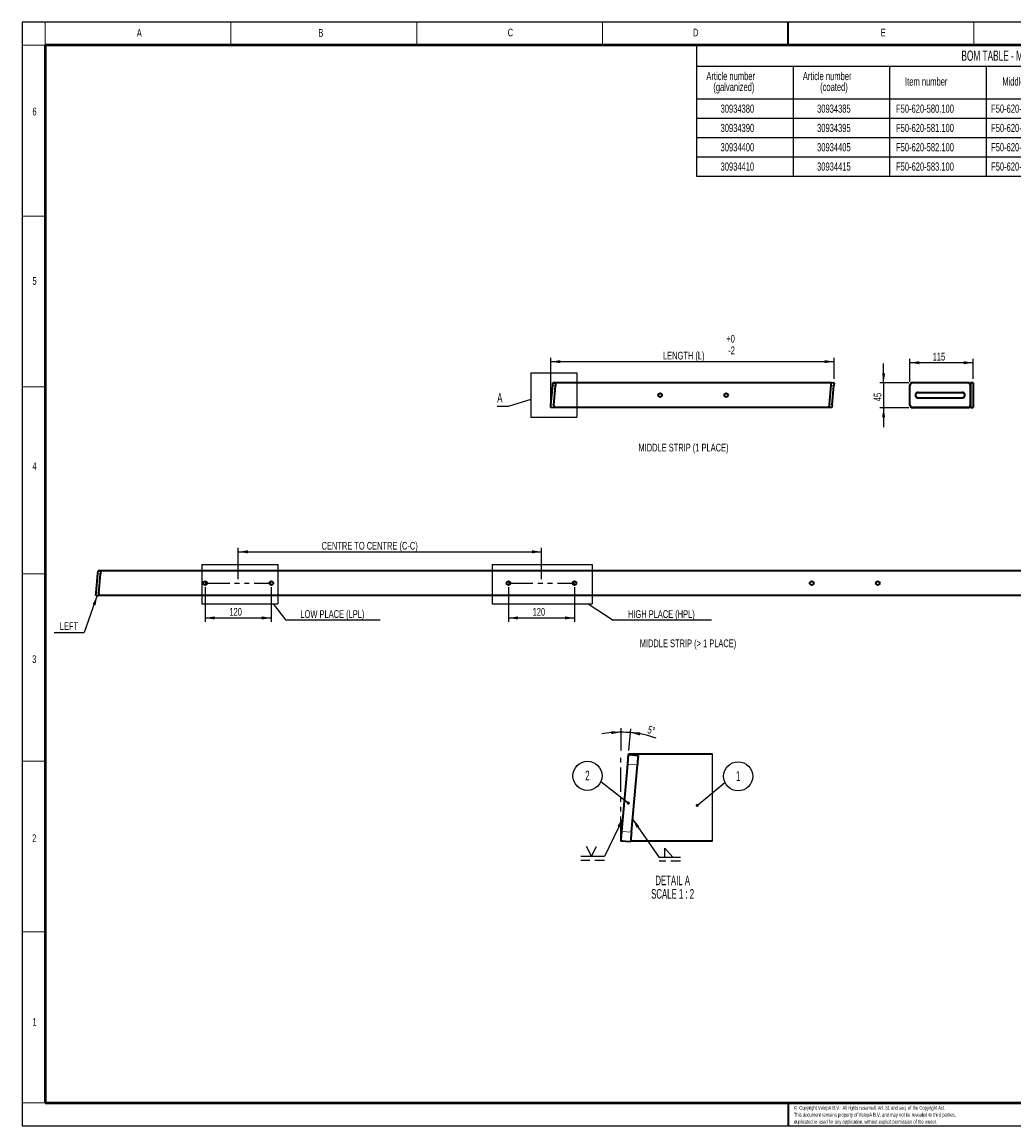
# Model space of a CAD drawing. Header units: millimetres. Extents: x 48 to 2827, y 39 to 2041.
# Tile 1 of 3: x 48 to 1847, y 39 to 2041. Entities that reach past the tile are written whole.
import ezdxf

# ---------------------------------------------------------------- set-up
doc = ezdxf.new("R2010")
doc.units = ezdxf.units.MM
doc.header["$LTSCALE"] = 7
for name, pattern in [('SLD-Dashed', [3.81, 2.54, -1.27]), ('SLD-Phantom', [12.7, 6.35, -1.27, 1.27, -1.27, 1.27, -1.27]), ('SLD-Solid', [0])]:
    doc.linetypes.add(name, pattern=pattern)
doc.layers.add('-FORMAT-', color=7, linetype='SLD-Solid')
doc.layers.add('-FORMAT_TEXT-', color=7, linetype='SLD-Solid')
doc.styles.add('SLDTEXTSTYLE0', font='TXT', dxfattribs={"width": 0.605})
doc.styles.add('SLDTEXTSTYLE1', font='TXT', dxfattribs={"width": 0.638186})
doc.dimstyles.new('SLDDIMSTYLE0', dxfattribs={"dimtxt": 14, "dimasz": 17.5, "dimexe": 0, "dimexo": 0.0625, "dimgap": 3.5, "dimtad": 1, "dimdec": 1, "dimrnd": 1e-09, "dimzin": 12, "dimdsep": 46, "dimtxsty": 'SLDTEXTSTYLE0', "dimsah": 1, "dimcen": 0.09, "dimadec": 0, "dimazin": 3, "dimtfac": 1, "dimtdec": 1, "dimtofl": 0, "dimtmove": 0, "dimatfit": 3, "dimfxl": 1, "dimfrac": 2, "dimtolj": 1, "dimtzin": 12, "dimarcsym": 0})
doc.dimstyles.new('SLDDIMSTYLE2', dxfattribs={"dimtxt": 0.18, "dimasz": 17.5, "dimexe": 0, "dimexo": 0.0625, "dimgap": 0, "dimtad": 0, "dimtih": 1, "dimtoh": 1, "dimdec": 0, "dimrnd": 1e-09, "dimzin": 0, "dimdsep": 46, "dimtxsty": 'Standard', "dimblk1": 'NONE', "dimblk2": 'NONE', "dimsah": 1, "dimcen": 0.09, "dimadec": 0, "dimazin": 0, "dimtfac": 17.5, "dimtdec": 0, "dimtofl": 0, "dimtmove": 0, "dimatfit": 3, "dimldrblk": 'NONE', "dimfxl": 1, "dimfrac": 2, "dimtolj": 1, "dimtzin": 0, "dimarcsym": 0})
doc.dimstyles.new('SLDDIMSTYLE3', dxfattribs={"dimtxt": 0.18, "dimasz": 17.5, "dimexe": 0, "dimexo": 0.0625, "dimgap": 0, "dimtad": 0, "dimtih": 1, "dimtoh": 1, "dimdec": 0, "dimrnd": 1e-09, "dimzin": 0, "dimdsep": 46, "dimtxsty": 'Standard', "dimsah": 1, "dimcen": 0.09, "dimadec": 0, "dimazin": 0, "dimtfac": 17.5, "dimtdec": 0, "dimtofl": 0, "dimtmove": 0, "dimatfit": 3, "dimfxl": 1, "dimfrac": 2, "dimtolj": 1, "dimtzin": 0, "dimarcsym": 0})
doc.dimstyles.new('SLDDIMSTYLE4', dxfattribs={"dimtxt": 14, "dimasz": 17.5, "dimexe": 0, "dimexo": 0.0625, "dimgap": 3.5, "dimtad": 1, "dimdec": 0, "dimrnd": 1e-09, "dimzin": 12, "dimdsep": 46, "dimtxsty": 'SLDTEXTSTYLE0', "dimsah": 1, "dimcen": 0.09, "dimadec": 0, "dimazin": 3, "dimtfac": 1, "dimtdec": 0, "dimtmove": 0, "dimatfit": 0, "dimfxl": 1, "dimfrac": 2, "dimtolj": 1, "dimtzin": 12, "dimarcsym": 0})
doc.dimstyles.new('SLDDIMSTYLE5', dxfattribs={"dimtxt": 14, "dimasz": 17.5, "dimexe": 0, "dimexo": 0.0625, "dimgap": 3.5, "dimtad": 1, "dimdec": 4, "dimlfac": 2, "dimzin": 12, "dimdsep": 46, "dimtxsty": 'SLDTEXTSTYLE0', "dimsah": 1, "dimcen": 0.09, "dimadec": 1, "dimazin": 3, "dimtfac": 1, "dimtdec": 1, "dimtofl": 0, "dimtmove": 0, "dimatfit": 3, "dimfxl": 1, "dimfrac": 2, "dimtolj": 1, "dimtzin": 12, "dimarcsym": 0})
doc.dimstyles.new('SLDDIMSTYLE6', dxfattribs={"dimtxt": 0.18, "dimasz": 5.6, "dimexe": 0, "dimexo": 0.0625, "dimgap": 0, "dimtad": 0, "dimtih": 1, "dimtoh": 1, "dimdec": 0, "dimrnd": 1e-09, "dimzin": 0, "dimdsep": 46, "dimtxsty": 'Standard', "dimblk1": 'DOT', "dimblk2": 'DOT', "dimsah": 1, "dimcen": 0.09, "dimadec": 0, "dimazin": 0, "dimtfac": 5.6, "dimtdec": 0, "dimtofl": 0, "dimtmove": 0, "dimatfit": 3, "dimldrblk": 'DOT', "dimfxl": 1, "dimfrac": 2, "dimtolj": 1, "dimtzin": 0, "dimarcsym": 0})

# ---------------------------------------------------------------- blocks, each defined once
blk = doc.blocks.new('SW_TABLEANNOTATION_0')
at = {"layer": '-FORMAT-', "color": 0}
for p, q in [((0, 0), (0, -37.8)), ((0, 0), (175, 0)), ((175, 0), (350, 0)), ((350, 0), (525, 0)), ((525, 0), (694.9, 0)), ((694.9, 0), (831.4, 0)), ((831.4, 0), (967.8, 0)), ((967.8, 0), (1104.3, 0)), ((1104.3, 0), (1240.8, 0)), ((1240.8, 0), (1377.3, 0)), ((1377.3, 0), (1513.8, 0)), ((1513.8, 0), (1513.8, -37.8)), ((0, -37.8), (0, -97.5)), ((0, -37.8), (175, -37.8)), ((175, -37.8), (175, -97.5)), ((175, -37.8), (350, -37.8)), ((350, -37.8), (350, -97.5)), ((350, -37.8), (525, -37.8)), ((525, -37.8), (525, -97.5)), ((525, -37.8), (694.9, -37.8)), ((694.9, -37.8), (694.9, -97.5)), ((694.9, -37.8), (831.4, -37.8)), ((831.4, -37.8), (831.4, -97.5)), ((831.4, -37.8), (967.8, -37.8)), ((967.8, -37.8), (967.8, -97.5)), ((967.8, -37.8), (1104.3, -37.8)), ((1104.3, -37.8), (1104.3, -97.5)), ((1104.3, -37.8), (1240.8, -37.8)), ((1240.8, -37.8), (1240.8, -97.5)), ((1240.8, -37.8), (1377.3, -37.8)), ((1377.3, -37.8), (1377.3, -97.5)), ((1377.3, -37.8), (1513.8, -37.8)), ((1513.8, -37.8), (1513.8, -97.5)), ((0, -97.5), (0, -132.5)), ((0, -97.5), (175, -97.5)), ((175, -97.5), (175, -132.5)), ((175, -97.5), (350, -97.5)), ((350, -97.5), (350, -132.5)), ((350, -97.5), (525, -97.5)), ((525, -97.5), (525, -132.5)), ((525, -97.5), (694.9, -97.5)), ((694.9, -97.5), (694.9, -132.5)), ((694.9, -97.5), (831.4, -97.5)), ((831.4, -97.5), (831.4, -132.5)), ((831.4, -97.5), (967.8, -97.5)), ((967.8, -97.5), (967.8, -132.5)), ((967.8, -97.5), (1104.3, -97.5)), ((1104.3, -97.5), (1104.3, -132.5)), ((1104.3, -97.5), (1240.8, -97.5)), ((1240.8, -97.5), (1240.8, -132.5)), ((1240.8, -97.5), (1377.3, -97.5)), ((1377.3, -97.5), (1377.3, -132.5)), ((1377.3, -97.5), (1513.8, -97.5)), ((1513.8, -97.5), (1513.8, -132.5)), ((0, -132.5), (0, -167.5)), ((0, -132.5), (175, -132.5)), ((175, -132.5), (175, -167.5)), ((175, -132.5), (350, -132.5)), ((350, -132.5), (350, -167.5)), ((350, -132.5), (525, -132.5)), ((525, -132.5), (525, -167.5)), ((525, -132.5), (694.9, -132.5)), ((694.9, -132.5), (694.9, -167.5)), ((694.9, -132.5), (831.4, -132.5)), ((831.4, -132.5), (831.4, -167.5)), ((831.4, -132.5), (967.8, -132.5)), ((967.8, -132.5), (967.8, -167.5)), ((967.8, -132.5), (1104.3, -132.5)), ((1104.3, -132.5), (1104.3, -167.5)), ((1104.3, -132.5), (1240.8, -132.5)), ((1240.8, -132.5), (1240.8, -167.5)), ((1240.8, -132.5), (1377.3, -132.5)), ((1377.3, -132.5), (1377.3, -167.5)), ((1377.3, -132.5), (1513.8, -132.5)), ((1513.8, -132.5), (1513.8, -167.5)), ((0, -167.5), (0, -202.5)), ((0, -167.5), (175, -167.5)), ((175, -167.5), (175, -202.5)), ((175, -167.5), (350, -167.5)), ((350, -167.5), (350, -202.5)), ((350, -167.5), (525, -167.5)), ((525, -167.5), (525, -202.5)), ((525, -167.5), (694.9, -167.5)), ((694.9, -167.5), (694.9, -202.5)), ((694.9, -167.5), (831.4, -167.5)), ((831.4, -167.5), (831.4, -202.5)), ((831.4, -167.5), (967.8, -167.5)), ((967.8, -167.5), (967.8, -202.5)), ((967.8, -167.5), (1104.3, -167.5)), ((1104.3, -167.5), (1104.3, -202.5)), ((1104.3, -167.5), (1240.8, -167.5)), ((1240.8, -167.5), (1240.8, -202.5)), ((1240.8, -167.5), (1377.3, -167.5)), ((1377.3, -167.5), (1377.3, -202.5)), ((1377.3, -167.5), (1513.8, -167.5)), ((1513.8, -167.5), (1513.8, -202.5)), ((0, -202.5), (0, -237.5)), ((0, -202.5), (175, -202.5)), ((175, -202.5), (175, -237.5)), ((175, -202.5), (350, -202.5)), ((350, -202.5), (350, -237.5)), ((350, -202.5), (525, -202.5)), ((525, -202.5), (525, -237.5)), ((525, -202.5), (694.9, -202.5)), ((694.9, -202.5), (694.9, -237.5)), ((694.9, -202.5), (831.4, -202.5)), ((831.4, -202.5), (831.4, -237.5)), ((831.4, -202.5), (967.8, -202.5)), ((967.8, -202.5), (967.8, -237.5)), ((967.8, -202.5), (1104.3, -202.5)), ((1104.3, -202.5), (1104.3, -237.5)), ((1104.3, -202.5), (1240.8, -202.5)), ((1240.8, -202.5), (1240.8, -237.5)), ((1240.8, -202.5), (1377.3, -202.5)), ((1377.3, -202.5), (1377.3, -237.5)), ((1377.3, -202.5), (1513.8, -202.5)), ((1513.8, -202.5), (1513.8, -237.5)), ((0, -237.5), (175, -237.5)), ((175, -237.5), (350, -237.5)), ((350, -237.5), (525, -237.5)), ((525, -237.5), (694.9, -237.5)), ((694.9, -237.5), (831.4, -237.5)), ((831.4, -237.5), (967.8, -237.5)), ((967.8, -237.5), (1104.3, -237.5)), ((1104.3, -237.5), (1240.8, -237.5)), ((1240.8, -237.5), (1377.3, -237.5)), ((1377.3, -237.5), (1513.8, -237.5))]:
    blk.add_line(p, q, dxfattribs=at)
at = {"layer": '-FORMAT-', "color": 0, "attachment_point": 1, "style": 'SLDTEXTSTYLE0'}
for s, insert, char_height in [('BOM TABLE - MIDDLE STRIP BMF WELDMENT', (480.4, -9.7), 18.521), ('Article number', (17.8, -48.5), 14.817), ('Article number', (192.8, -48.5), 14.817), ('Item number', (378.2, -58.4), 14.817), ('Middle strip', (554.5, -58.4), 14.817), ('C-C (mm)', (718.7, -58.4), 14.82), ('LPL', (880.9, -58.4), 14.82), ('HPL', (1016.3, -58.4), 14.82), ('TOTAL PL', (1124.3, -58.4), 14.82), ('L (mm)', (1276.1, -58.4), 14.82), ('Weight (kg)', (1391.8, -58.4), 14.817), ('(galvanized)', (30.4, -68.3), 14.817), ('(coated)', (224.1, -68.3), 14.82), ('30934380', (43.6, -107.6), 14.82), ('30934385', (218.6, -107.6), 14.82), ('F50-620-580.100', (361.8, -107.6), 14.817), ('F50-620-580.101', (534.2, -107.6), 14.817), ('(550)', (740.1, -107.6), 14.82), ('1', (894.1, -107.6), 14.8), ('-', (1032.8, -107.6), 14.8), ('1', (1167.1, -107.6), 14.8), ('514', (1292.6, -107.6), 14.82), ('1,16', (1426.3, -107.6), 14.82), ('30934390', (43.6, -142.6), 14.82), ('30934395', (218.6, -142.6), 14.82), ('F50-620-581.100', (361.8, -142.6), 14.817), ('F50-620-581.101', (534.2, -142.6), 14.817), ('550', (746.7, -142.6), 14.82), ('1', (894.1, -142.6), 14.8), ('1', (1030.6, -142.6), 14.8), ('2', (1167.1, -142.6), 14.8), ('1064', (1287.1, -142.6), 14.82), ('2,14', (1426.3, -142.6), 14.82), ('30934400', (43.6, -177.6), 14.82), ('30934405', (218.6, -177.6), 14.82), ('F50-620-582.100', (361.8, -177.6), 14.817), ('F50-620-582.101', (534.2, -177.6), 14.817), ('550', (746.7, -177.6), 14.82), ('2', (894.1, -177.6), 14.8), ('2', (1030.6, -177.6), 14.8), ('4', (1167.1, -177.6), 14.8), ('2164', (1287.1, -177.6), 14.82), ('4,08', (1426.3, -177.6), 14.82), ('30934410', (43.6, -212.6), 14.82), ('30934415', (218.6, -212.6), 14.82), ('F50-620-583.100', (361.8, -212.6), 14.817), ('F50-620-583.101', (534.2, -212.6), 14.817), ('550', (746.7, -212.6), 14.82), ('3', (894.1, -212.6), 14.8), ('3', (1030.6, -212.6), 14.8), ('6', (1167.1, -212.6), 14.8), ('3264', (1287.1, -212.6), 14.82), ('6,02', (1426.3, -212.6), 14.82)]:
    blk.add_mtext(s, dxfattribs=dict(at, insert=insert, char_height=char_height))
blk = doc.blocks.new('_D')
at = {"layer": '-FORMAT-', "color": 7, "transparency": 16777216}
for p, q in [((440.2, 1030.9), (440.2, 1087.7)), ((990.2, 1030.9), (990.2, 1087.7)), ((440.2, 1080.7), (990.2, 1080.7))]:
    blk.add_line(p, q, dxfattribs=at)
for points in [[(440.2, 1080.7), (457.7, 1077.9), (457.7, 1083.5)], [(990.2, 1080.7), (972.7, 1083.5), (972.7, 1077.9)]]:
    blk.add_solid(points, dxfattribs=at)
at = {"layer": '-FORMAT-', "color": 7, "transparency": 16777216, "insert": (591.3, 1098.7), "char_height": 14, "attachment_point": 1, "style": 'SLDTEXTSTYLE0'}
blk.add_mtext('CENTRE TO CENTRE (C-C)', dxfattribs=at)
blk = doc.blocks.new('_D_2')
at = {"layer": '-FORMAT-', "color": 7, "transparency": 16777216}
for p, q in [((380.2, 1016.9), (380.2, 953.8)), ((500.2, 1016.9), (500.2, 953.8)), ((380.2, 960.8), (500.2, 960.8))]:
    blk.add_line(p, q, dxfattribs=at)
for points in [[(380.2, 960.8), (397.7, 958), (397.7, 963.6)], [(500.2, 960.8), (482.7, 963.6), (482.7, 958)]]:
    blk.add_solid(points, dxfattribs=at)
at = {"layer": '-FORMAT-', "color": 7, "transparency": 16777216, "insert": (424.2, 978.9), "char_height": 14, "attachment_point": 1, "style": 'SLDTEXTSTYLE0'}
blk.add_mtext('120', dxfattribs=at)
blk = doc.blocks.new('_D_3')
at = {"layer": '-FORMAT-', "color": 7, "transparency": 16777216}
for p, q in [((930.2, 1016.9), (930.2, 953.8)), ((1050.2, 1016.9), (1050.2, 953.8)), ((930.2, 960.8), (1050.2, 960.8))]:
    blk.add_line(p, q, dxfattribs=at)
for points in [[(930.2, 960.8), (947.7, 958), (947.7, 963.6)], [(1050.2, 960.8), (1032.7, 963.6), (1032.7, 958)]]:
    blk.add_solid(points, dxfattribs=at)
at = {"layer": '-FORMAT-', "color": 7, "transparency": 16777216, "insert": (974.2, 978.9), "char_height": 14, "attachment_point": 1, "style": 'SLDTEXTSTYLE0'}
blk.add_mtext('120', dxfattribs=at)
blk = doc.blocks.new('SW_NOTE_0')
at = {"layer": '-FORMAT-', "color": 0}
blk.add_line((170.7, 0), (0, 0), dxfattribs=at)
at = {"layer": '-FORMAT-', "color": 0, "insert": (84.2, 18.2), "char_height": 14, "attachment_point": 2, "style": 'SLDTEXTSTYLE0'}
blk.add_mtext('LOW PLACE (LPL)', dxfattribs=at)
blk = doc.blocks.new('_None')
blk = doc.blocks.new('SW_NOTE_0_1')
at = {"layer": '-FORMAT-', "color": 0}
blk.add_line((178.2, 0), (0, 0), dxfattribs=at)
at = {"layer": '-FORMAT-', "color": 0, "insert": (87.3, 18.2), "char_height": 14, "attachment_point": 2, "style": 'SLDTEXTSTYLE0'}
blk.add_mtext('HIGH PLACE (HPL)', dxfattribs=at)
blk = doc.blocks.new('SW_NOTE_0_2')
at = {"layer": '-FORMAT-', "color": 0}
blk.add_line((-54.9, 0), (0, 0), dxfattribs=at)
at = {"layer": '-FORMAT-', "color": 0, "insert": (-28, 18.6), "char_height": 14, "attachment_point": 2, "style": 'SLDTEXTSTYLE0'}
blk.add_mtext('LEFT', dxfattribs=at)
blk = doc.blocks.new('_D_4')
at = {"layer": '-FORMAT-', "color": 7, "transparency": 16777216}
for p, q in [((1007, 1349.4), (1007, 1432.6)), ((1007, 1425.6), (1521, 1425.6)), ((1521, 1394.2), (1521, 1432.6))]:
    blk.add_line(p, q, dxfattribs=at)
for points in [[(1007, 1425.6), (1024.5, 1422.8), (1024.5, 1428.4)], [(1521, 1425.6), (1503.5, 1428.4), (1503.5, 1422.8)]]:
    blk.add_solid(points, dxfattribs=at)
at = {"layer": '-FORMAT-', "color": 7, "transparency": 16777216, "insert": (1210.6, 1443.6), "char_height": 14, "attachment_point": 1, "style": 'SLDTEXTSTYLE0'}
blk.add_mtext('LENGTH (L)', dxfattribs=at)
blk = doc.blocks.new('_D_5')
at = {"layer": '-FORMAT-', "color": 7, "transparency": 16777216}
for p, q in [((1658.2, 1389.3), (1658.2, 1430.7)), ((1773.2, 1423.7), (1658.2, 1423.7)), ((1773.2, 1394.3), (1773.2, 1430.7))]:
    blk.add_line(p, q, dxfattribs=at)
for points in [[(1658.2, 1423.7), (1675.7, 1420.9), (1675.7, 1426.5)], [(1773.2, 1423.7), (1755.7, 1426.5), (1755.7, 1420.9)]]:
    blk.add_solid(points, dxfattribs=at)
at = {"layer": '-FORMAT-', "color": 7, "transparency": 16777216, "insert": (1699.7, 1441.7), "char_height": 14, "attachment_point": 1, "style": 'SLDTEXTSTYLE0'}
blk.add_mtext('115', dxfattribs=at)
blk = doc.blocks.new('_D_6')
at = {"layer": '-FORMAT-', "color": 7, "transparency": 16777216}
for p, q in [((1610.7, 1387.2), (1610.7, 1422.2)), ((1656.2, 1387.2), (1603.7, 1387.2)), ((1610.7, 1387.2), (1610.7, 1342)), ((1656.2, 1342), (1603.7, 1342)), ((1610.7, 1342), (1610.7, 1307))]:
    blk.add_line(p, q, dxfattribs=at)
for points in [[(1610.7, 1387.2), (1613.5, 1404.7), (1607.9, 1404.7)], [(1610.7, 1342), (1607.9, 1324.5), (1613.5, 1324.5)]]:
    blk.add_solid(points, dxfattribs=at)
at = {"layer": '-FORMAT-', "color": 7, "transparency": 16777216, "insert": (1592.7, 1353.9), "char_height": 14, "attachment_point": 1, "rotation": 90, "style": 'SLDTEXTSTYLE0'}
blk.add_mtext('45', dxfattribs=at)
blk = doc.blocks.new('_D_7')
at = {"layer": '-FORMAT-', "color": 7, "transparency": 16777216}
for p, q in [((1134.4, 720.4), (1134.4, 760.6)), ((1148.7, 720.1), (1152.2, 759.8))]:
    blk.add_line(p, q, dxfattribs=at)
for start, end in [(90, 100.1258), (85, 90), (71.2141, 85)]:
    blk.add_arc((1134.4, 556.2), 197.3, start, end, dxfattribs=at)
for points in [[(1134.4, 753.6), (1116.8, 755.6), (1117, 750)], [(1151.6, 752.8), (1168.6, 747.7), (1169.3, 753.3)]]:
    blk.add_solid(points, dxfattribs=at)
at = {"layer": '-FORMAT-', "color": 7, "transparency": 16777216, "insert": (1185.3, 765.7), "char_height": 14, "attachment_point": 1, "rotation": 343.8826, "style": 'SLDTEXTSTYLE0'}
blk.add_mtext('5°', dxfattribs=at)
blk = doc.blocks.new('SW_NOTE_0_6')
at = {"layer": '-FORMAT-', "color": 0}
blk.add_circle((-24, 11.1), 26.4, dxfattribs=at)
at = {"layer": '-FORMAT-', "color": 0, "insert": (-24.1, 20.3), "char_height": 17.5, "attachment_point": 2, "style": 'SLDTEXTSTYLE0'}
blk.add_mtext('2', dxfattribs=at)
blk = doc.blocks.new('_Dot')
at = {"color": 0, "linetype": 'ByBlock', "lineweight": -2}
blk.add_line((-0.5, 0), (-1, 0), dxfattribs=at)
at = {"color": 0, "linetype": 'ByBlock', "const_width": 0.5}
blk.add_lwpolyline([(-0.25, 0, 1), (0.25, 0, 1)], format="xyb", close=True, dxfattribs=at)
blk = doc.blocks.new('SW_NOTE_0_7')
at = {"layer": '-FORMAT-', "color": 0}
blk.add_circle((24, 11.1), 26.4, dxfattribs=at)
at = {"layer": '-FORMAT-', "color": 0, "insert": (23.9, 20.3), "char_height": 17.5, "attachment_point": 2, "style": 'SLDTEXTSTYLE0'}
blk.add_mtext('1', dxfattribs=at)
blk = doc.blocks.new('SW_SYMBOL_WELD_FILL')
at = {"layer": '-FORMAT-', "color": 0}
for p, q in [((700, 0), (700, 6300)), ((700, 6300), (6300, 0)), ((700, 0), (6300, 0))]:
    blk.add_line(p, q, dxfattribs=at)
blk = doc.blocks.new('SW_WELDSYMBOL_0')
at = {"layer": '-FORMAT-', "color": 0}
blk.add_line((39, 0), (0, 0), dxfattribs=at)
at = {"layer": '-FORMAT-', "color": 0, "linetype": 'SLD-Dashed'}
blk.add_line((39, -7), (0, -7), dxfattribs=at)
at = {"layer": '-FORMAT-', "color": 0, "xscale": 0.00257813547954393, "yscale": 0.00257813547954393, "zscale": 0.00257813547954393}
blk.add_blockref('SW_SYMBOL_WELD_FILL', (8.6, 0.3), dxfattribs=at)
blk = doc.blocks.new('SW_SYMBOL_WELD_BUSV')
at = {"layer": '-FORMAT-', "color": 0}
for q in [(0, 7000), (7000, 7000)]:
    blk.add_line((3500, 0), q, dxfattribs=at)
blk = doc.blocks.new('SW_WELDSYMBOL_1')
at = {"layer": '-FORMAT-', "color": 0}
blk.add_line((0, 0), (-43.2, 0), dxfattribs=at)
at = {"layer": '-FORMAT-', "color": 0, "linetype": 'SLD-Dashed'}
blk.add_line((0, -7), (-43.2, -7), dxfattribs=at)
at = {"layer": '-FORMAT-', "color": 0, "xscale": 0.00257813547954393, "yscale": 0.00257813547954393, "zscale": 0.00257813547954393}
blk.add_blockref('SW_SYMBOL_WELD_BUSV', (-32.5, 0.3), dxfattribs=at)

msp = doc.modelspace()

# ---------------------------------------------------------------- linework, layer by layer
at = {"layer": '-FORMAT-', "lineweight": 25}
for p, q in [((2827.200711, 2041.485643), (48.200711, 2041.485643)), ((48.200711, 2041.485643), (48.200711, 39.485643)), ((48.200711, 39.485643), (2827.200711, 39.485643))]:
    msp.add_line(p, q, dxfattribs=at)
at = {"layer": '-FORMAT-', "lineweight": 18}
for p, q in [((90.200711, 1999.485643), (90.200711, 2041.485643)), ((427.075711, 1999.485643), (427.075711, 2041.485643)), ((763.950711, 1999.485643), (763.950711, 2041.485643)), ((1100.825711, 1999.485643), (1100.825711, 2041.485643)), ((1774.575711, 1999.485643), (1774.575711, 2041.485643)), ((90.200711, 1999.485643), (48.200711, 1999.485643)), ((90.200711, 1689.735643), (48.200711, 1689.735643)), ((90.200711, 1379.985643), (48.200711, 1379.985643)), ((90.200711, 1040.485643), (48.200711, 1040.485643)), ((90.200711, 700.985643), (48.200711, 700.985643)), ((90.200711, 391.235643), (48.200711, 391.235643)), ((90.200711, 81.485643), (48.200711, 81.485643))]:
    msp.add_line(p, q, dxfattribs=at)
at = {"layer": '-FORMAT-', "lineweight": 35}
for p, q in [((1437.700711, 1999.485643), (1437.700711, 2041.485643)), ((1437.700711, 81.485643), (1437.700711, 39.485643))]:
    msp.add_line(p, q, dxfattribs=at)
at = {"layer": '-FORMAT-', "lineweight": 50}
for p, q in [((2785.200711, 1999.485643), (90.200711, 1999.485643)), ((90.200711, 1999.485643), (90.200711, 81.485643)), ((90.200711, 81.485643), (2785.200711, 81.485643))]:
    msp.add_line(p, q, dxfattribs=at)
at = {"layer": '-FORMAT-', "color": 7, "lineweight": 25}
for p, q in [((374.137975, 1057.842565), (512.286707, 1057.842565)), ((374.137975, 1057.842565), (374.137975, 986.537814)), ((512.286707, 1057.842565), (512.286707, 986.537814)), ((901.01936, 1057.842565), (1081.993777, 1057.842565)), ((901.01936, 1057.842565), (901.01936, 986.537814)), ((1081.993777, 1057.842565), (1081.993777, 986.537814)), ((374.137975, 986.537814), (512.286707, 986.537814)), ((901.01936, 986.537814), (1081.993777, 986.537814))]:
    msp.add_line(p, q, dxfattribs=at)
at = {"layer": '-FORMAT-', "color": 7, "linetype": 'SLD-Phantom', "lineweight": 25}
for p, q in [((380.238785, 1023.864709), (500.238785, 1023.864709)), ((930.238785, 1023.864709), (1050.238785, 1023.864709)), ((1134.387413, 556.230751), (1134.387413, 713.431084))]:
    msp.add_line(p, q, dxfattribs=at)
at = {"color": 7, "linetype": 'SLD-Solid', "lineweight": 25}
for p, q in [((970.93006, 1405.536987), (970.93006, 1324.949725)), ((970.93006, 1405.536987), (1054.442997, 1405.536987)), ((1054.442997, 1405.536987), (1054.442997, 1324.949725)), ((970.93006, 1324.949725), (1054.442997, 1324.949725)), ((1300.450927, 555.931081), (1300.450927, 713.431087))]:
    msp.add_line(p, q, dxfattribs=at)
at = {"color": 7, "linetype": 'SLD-Solid', "lineweight": 35}
for p, q in [((1007.432054, 1347.401589), (1010.482505, 1382.268403)), ((1010.482505, 1382.268403), (1010.918284, 1387.249377)), ((1010.925775, 1387.334996), (1010.918284, 1387.249377)), ((1010.918284, 1387.249377), (1015.899257, 1386.813598)), ((1515.969685, 1387.334996), (1010.925775, 1387.334996)), ((1012.413028, 1346.96581), (1015.463479, 1381.832624)), ((1015.899257, 1386.813598), (1015.463479, 1381.832624)), ((1512.514091, 1347.837367), (1515.564542, 1382.704182)), ((1515.564542, 1382.704182), (1516.00032, 1387.685155)), ((1516.00032, 1387.685155), (1520.981294, 1387.249377)), ((1517.495064, 1347.401589), (1520.545515, 1382.268403)), ((1520.988785, 1387.334996), (1520.002661, 1387.334996)), ((1520.981294, 1387.249377), (1520.545515, 1382.268403)), ((1520.988785, 1387.334996), (1520.981294, 1387.249377)), ((1658.242201, 1382.268403), (1658.242201, 1382.704182)), ((1658.242201, 1347.401589), (1658.242201, 1382.268403)), ((1663.242201, 1387.685155), (1763.242201, 1387.685155)), ((1763.242201, 1387.249377), (1663.242201, 1387.249377)), ((1773.242201, 1387.334996), (1768.242201, 1387.334996)), ((1768.242201, 1387.334996), (1768.242201, 1342.334996)), ((1768.242201, 1347.401589), (1768.242201, 1382.268403)), ((1773.242201, 1387.334996), (1773.242201, 1342.334996)), ((1673.242201, 1369.815969), (1753.242201, 1369.815969)), ((1673.242201, 1369.380191), (1753.242201, 1369.380191)), ((1006.996275, 1342.420615), (1006.988785, 1342.334996)), ((1007.974908, 1342.334996), (1006.988785, 1342.334996)), ((1006.996275, 1342.420615), (1007.432054, 1347.401589)), ((1011.977249, 1341.984836), (1006.996275, 1342.420615)), ((1012.413028, 1346.96581), (1011.977249, 1341.984836)), ((1517.051795, 1342.334996), (1012.007884, 1342.334996)), ((1512.078312, 1342.856394), (1512.514091, 1347.837367)), ((1517.059286, 1342.420615), (1512.078312, 1342.856394)), ((1517.059286, 1342.420615), (1517.051795, 1342.334996)), ((1517.495064, 1347.401589), (1517.059286, 1342.420615)), ((1658.242201, 1346.96581), (1658.242201, 1347.401589)), ((1763.242201, 1342.420615), (1663.242201, 1342.420615)), ((1763.242201, 1341.984836), (1663.242201, 1341.984836)), ((1673.242201, 1360.289801), (1753.242201, 1360.289801)), ((1673.242201, 1359.854022), (1753.242201, 1359.854022)), ((1768.242201, 1342.334996), (1773.242201, 1342.334996)), ((182.432054, 1006.431302), (185.482505, 1041.298117)), ((185.482505, 1041.298117), (185.918284, 1046.27909)), ((185.925775, 1046.364709), (185.918284, 1046.27909)), ((185.918284, 1046.27909), (190.899257, 1045.843311)), ((2340.969685, 1046.364709), (185.925775, 1046.364709)), ((190.899257, 1045.843311), (190.463479, 1040.862338)), ((187.413028, 1005.995523), (190.463479, 1040.862338)), ((181.996275, 1001.450329), (181.988785, 1001.364709)), ((182.974908, 1001.364709), (181.988785, 1001.364709)), ((181.996275, 1001.450329), (182.432054, 1006.431302)), ((186.977249, 1001.01455), (181.996275, 1001.450329)), ((187.413028, 1005.995523), (186.977249, 1001.01455)), ((2342.051795, 1001.364709), (187.007884, 1001.364709)), ((1148.140615, 713.431087), (1148.114434, 713.131416)), ((1148.114434, 713.131416), (1165.547868, 711.60619)), ((1300.450927, 713.431087), (1148.140615, 713.431087)), ((1135.912677, 573.66416), (1146.58924, 695.698008)), ((1153.346008, 572.138934), (1164.022623, 694.172782)), ((1134.38738, 556.230752), (1134.361198, 555.931081)), ((1137.81265, 555.931081), (1134.361198, 555.931081)), ((1151.820814, 554.705525), (1134.38738, 556.230752)), ((1300.450927, 555.931081), (1151.928043, 555.931081))]:
    msp.add_line(p, q, dxfattribs=at)
at = {"color": 8, "linetype": 'SLD-Solid', "lineweight": 18}
for p, q in [((1015.463479, 1381.832624), (1010.482505, 1382.268403)), ((1520.545515, 1382.268403), (1515.564542, 1382.704182)), ((1663.242201, 1387.685155), (1663.242201, 1387.249377)), ((1763.242201, 1387.249377), (1763.242201, 1387.685155)), ((1007.432054, 1347.401589), (1012.413028, 1346.96581)), ((1512.514091, 1347.837367), (1517.495064, 1347.401589)), ((1673.242201, 1360.289801), (1673.242201, 1359.854022)), ((1753.242201, 1360.289801), (1753.242201, 1359.854022)), ((190.463479, 1040.862338), (185.482505, 1041.298117)), ((182.432054, 1006.431302), (187.413028, 1005.995523)), ((1164.022623, 694.172782), (1146.58924, 695.698008)), ((1135.912677, 573.66416), (1153.346008, 572.138934))]:
    msp.add_line(p, q, dxfattribs=at)
at = {"color": 7, "linetype": 'SLD-Solid', "lineweight": 35, "flags": 128}
for points in [[(1146.58924, 695.698008), (1146.886727, 699.099098), (1147.172844, 702.369484), (1147.436535, 705.383493), (1147.667682, 708.025292), (1147.857418, 710.193356), (1147.998339, 711.804376), (1148.085123, 712.796437), (1148.114434, 713.131416)], [(1165.547868, 711.60619), (1165.518558, 711.271211), (1165.431773, 710.27915), (1165.290801, 708.66813), (1165.101117, 706.500066), (1164.86997, 703.858267), (1164.606279, 700.844258), (1164.320162, 697.573872), (1164.022623, 694.172782)], [(1134.38738, 556.230752), (1134.41669, 556.565731), (1134.503474, 557.557792), (1134.644499, 559.168812), (1134.834131, 561.336876), (1135.065278, 563.978675), (1135.328969, 566.992684), (1135.615086, 570.26307), (1135.912677, 573.66416)], [(1153.346008, 572.138934), (1153.048521, 568.737844), (1152.762404, 565.467458), (1152.498713, 562.453449), (1152.267566, 559.81165), (1152.077829, 557.643586), (1151.936909, 556.032566), (1151.850125, 555.040505), (1151.820814, 554.705525)]]:
    msp.add_lwpolyline(points, dxfattribs=at)
at = {"color": 7, "linetype": 'SLD-Solid', "lineweight": 35}
for centre in [(1205.238785, 1364.834996), (1325.238785, 1364.834996), (380.238785, 1023.864709), (500.238785, 1023.864709), (930.238785, 1023.864709), (1050.238785, 1023.864709), (1480.238785, 1023.864709), (1600.238785, 1023.864709)]:
    msp.add_circle(centre, 3.4, dxfattribs=at)
for centre, radius, start, end in [((1663.232706, 1382.69465), 4.990514, 89.890986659, 179.890570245), ((1663.232706, 1382.258872), 4.990514, 89.890986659, 179.890570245), ((1763.251697, 1382.69465), 4.990514, 0.109429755, 90.109013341), ((1763.251697, 1382.258872), 4.990514, 0.109429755, 90.109013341), ((1673.22773, 1364.834996), 4.980995, 89.833530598, 270.166469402), ((1673.232134, 1365.280113), 4.990322, 182.609795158, 270.115586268), ((1673.232426, 1364.389199), 4.991002, 89.887781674, 174.875501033), ((1753.256673, 1364.834996), 4.980995, 269.833530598, 90.166469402), ((1753.251977, 1364.389199), 4.991002, 5.124498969, 90.112218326), ((1753.252269, 1365.280113), 4.990322, 269.884413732, 357.390204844), ((1663.232706, 1347.41112), 4.990514, 180.109429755, 270.109013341), ((1663.232706, 1346.975341), 4.990514, 180.109429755, 270.109013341), ((1763.251697, 1347.41112), 4.990514, 269.890986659, 359.890570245), ((1763.251697, 1346.975341), 4.990514, 269.890986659, 359.890570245)]:
    msp.add_arc(centre, radius, start, end, dxfattribs=at)

# ---------------------------------------------------------------- block references
at = {"layer": '-FORMAT-'}
msp.add_blockref('SW_TABLEANNOTATION_0', (1271.42657, 1999.485643), dxfattribs=at)
at = {"layer": '-FORMAT-', "color": 7}
for name, p in [('SW_NOTE_0', (526.818221, 956.600979)), ('SW_NOTE_0_1', (1120.269706, 956.600979)), ('SW_NOTE_0_2', (161.096459, 934.324357)), ('SW_NOTE_0_6', (1097.55202, 663.327368)), ('SW_NOTE_0_7', (1322.888617, 662.470575)), ('SW_WELDSYMBOL_1', (1104.613468, 528.156951)), ('SW_WELDSYMBOL_0', (1203.425076, 526.526263))]:
    msp.add_blockref(name, p, dxfattribs=at)

# ---------------------------------------------------------------- texts
at = {"layer": '-FORMAT-', "color": 7, "char_height": 14, "style": 'SLDTEXTSTYLE0'}
for s, insert, attachment_point in [('+0', (1340.88259, 1474.171309), 3), ('-2', (1340.911757, 1453.171309), 3), ('MIDDLE STRIP (1 PLACE)', (1247.749948, 1276.795245), 2), ('MIDDLE STRIP (> 1 PLACE)', (1255.880933, 921.743056), 2)]:
    msp.add_mtext(s, dxfattribs=dict(at, insert=insert, attachment_point=attachment_point))
at = {"layer": '-FORMAT-', "char_height": 17.5, "attachment_point": 2, "style": 'SLDTEXTSTYLE0'}
for s, insert in [('DETAIL A', (1228.135584, 493.596604)), ('SCALE 1 : 2', (1228.001902, 469.096604))]:
    msp.add_mtext(s, dxfattribs=dict(at, insert=insert))
at = {"layer": '-FORMAT_TEXT-'}
for s, insert, char_height, attachment_point, style in [('A', (260.803787, 2028.7344), 14, 2, 'SLDTEXTSTYLE0'), ('B', (590.005557, 2028.936046), 14, 2, 'SLDTEXTSTYLE0'), ('C', (933.837602, 2029.541466), 14, 2, 'SLDTEXTSTYLE0'), ('D', (1269.837602, 2029.541466), 14, 2, 'SLDTEXTSTYLE0'), ('E', (1609.84424, 2029.474966), 14, 2, 'SLDTEXTSTYLE0'), ('6', (70.747943, 1886.157274), 14, 2, 'SLDTEXTSTYLE0'), ('5', (70.747943, 1578.93189), 14, 2, 'SLDTEXTSTYLE0'), ('4', (70.929355, 1243.239097), 14, 2, 'SLDTEXTSTYLE0'), ('3', (70.296684, 892.961127), 14, 2, 'SLDTEXTSTYLE0'), ('2', (70.296684, 568.346768), 14, 2, 'SLDTEXTSTYLE0'), ('1', (70.876304, 235.107484), 14, 2, 'SLDTEXTSTYLE0'), ('This document remains property of VelopA B.V. and may not be revealed to third parties,', (1448.021246, 63.242889), 7, 1, 'SLDTEXTSTYLE1'), ('©  Copyright VelopA B.V.: All rights reserved, Art. 31 and seq. of the Copyright Act.', (1448.021246, 75.786889), 7, 1, 'SLDTEXTSTYLE1'), ('duplicated or used for any application, without explicit permission of the owner.', (1448.021246, 50.698888), 7, 1, 'SLDTEXTSTYLE1')]:
    msp.add_mtext(s, dxfattribs=dict(at, insert=insert, char_height=char_height, attachment_point=attachment_point, style=style))
at = {"color": 7, "linetype": 'SLD-Solid', "lineweight": 25, "insert": (909.941065, 1369.007504), "char_height": 17.5, "attachment_point": 1, "style": 'SLDTEXTSTYLE0'}
msp.add_mtext('A', dxfattribs=at)

# ---------------------------------------------------------------- dimensions: what is measured, and where the dimension line sits
at = {"layer": '-FORMAT-', "color": 7}
for base, p1, p2, text, picture, middle in [((1520.981294, 1425.59556), (1006.996275, 1342.420615), (1520.981294, 1387.249377), 'LENGTH (L)', '_D_4', (1263.988785, 1425.59556)), ((990.238785, 1080.685562), (440.238785, 1023.864709), (990.238785, 1023.864709), 'CENTRE TO CENTRE (C-C)', '_D', (715.238785, 1080.685562))]:
    dim = msp.add_linear_dim(base=base, p1=p1, p2=p2, text=text, dimstyle='SLDDIMSTYLE0', dxfattribs=at)
    dim.commit()
    dim.dimension.update_dxf_attribs({"geometry": picture, "text_midpoint": middle, "dimtype": 160})
for base, p1, p2, picture, middle in [((1658.242201, 1423.654701), (1773.242201, 1387.334996), (1658.242201, 1382.268403), '_D_5', (1715.742201, 1423.654701)), ((500.238785, 960.846954), (380.238785, 1023.864709), (500.238785, 1023.864709), '_D_2', (440.238785, 960.846954)), ((1050.238785, 960.846954), (930.238785, 1023.864709), (1050.238785, 1023.864709), '_D_3', (990.238785, 960.846954))]:
    dim = msp.add_linear_dim(base=base, p1=p1, p2=p2, dimstyle='SLDDIMSTYLE0', dxfattribs=at)
    dim.commit()
    dim.dimension.update_dxf_attribs({"geometry": picture, "text_midpoint": middle, "dimtype": 160})
dim = msp.add_linear_dim(base=(1610.710039, 1341.984836), p1=(1663.242201, 1387.249377), p2=(1663.242201, 1341.984836), angle=90, dimstyle='SLDDIMSTYLE4', dxfattribs=at)
dim.commit()
dim.dimension.update_dxf_attribs({"geometry": '_D_6', "text_midpoint": (1610.710039, 1364.617107), "dimtype": 160})
dim = msp.add_angular_dim_2l(base=(1142.994961, 753.37601), line1=((1148.114443, 713.131416), (1134.387413, 556.230751)), line2=((1134.387413, 713.431084), (1134.387413, 556.230751)), dimstyle='SLDDIMSTYLE5', dxfattribs=at)
dim.commit()
dim.dimension.update_dxf_attribs({"geometry": '_D_7', "text_midpoint": (1189.168465, 745.807594), "dimtype": 162})

# ---------------------------------------------------------------- leaders
for points, dimstyle in [([(184.569423, 1001.225207), (161.096459, 934.324357)], 'SLDDIMSTYLE3'), ([(1147.636951, 625.066035), (1097.55202, 663.327368)], 'SLDDIMSTYLE6'), ([(1272.714009, 620.834105), (1322.888617, 662.470575)], 'SLDDIMSTYLE6'), ([(1138.048009, 598.071551), (1104.613468, 528.156951)], 'SLDDIMSTYLE3'), ([(1155.431829, 595.979544), (1203.425076, 526.526263)], 'SLDDIMSTYLE3')]:
    msp.add_leader(points, dimstyle=dimstyle, dxfattribs=at)
at = {"layer": '-FORMAT-', "color": 7, "has_arrowhead": 0}
for points in [[(503.490968, 986.537814), (526.818221, 956.600979)], [(1074.720714, 986.537814), (1120.269706, 956.600979)]]:
    msp.add_leader(points, dimstyle='SLDDIMSTYLE2', dxfattribs=at)
at = {"color": 7, "linetype": 'SLD-Solid', "lineweight": 25, "has_arrowhead": 0}
msp.add_leader([(970.93006, 1356.836376), (929.481683, 1344.557243), (909.941065, 1344.557243)], dimstyle='SLDDIMSTYLE2', dxfattribs=at)

doc.saveas('drawing.dxf')
